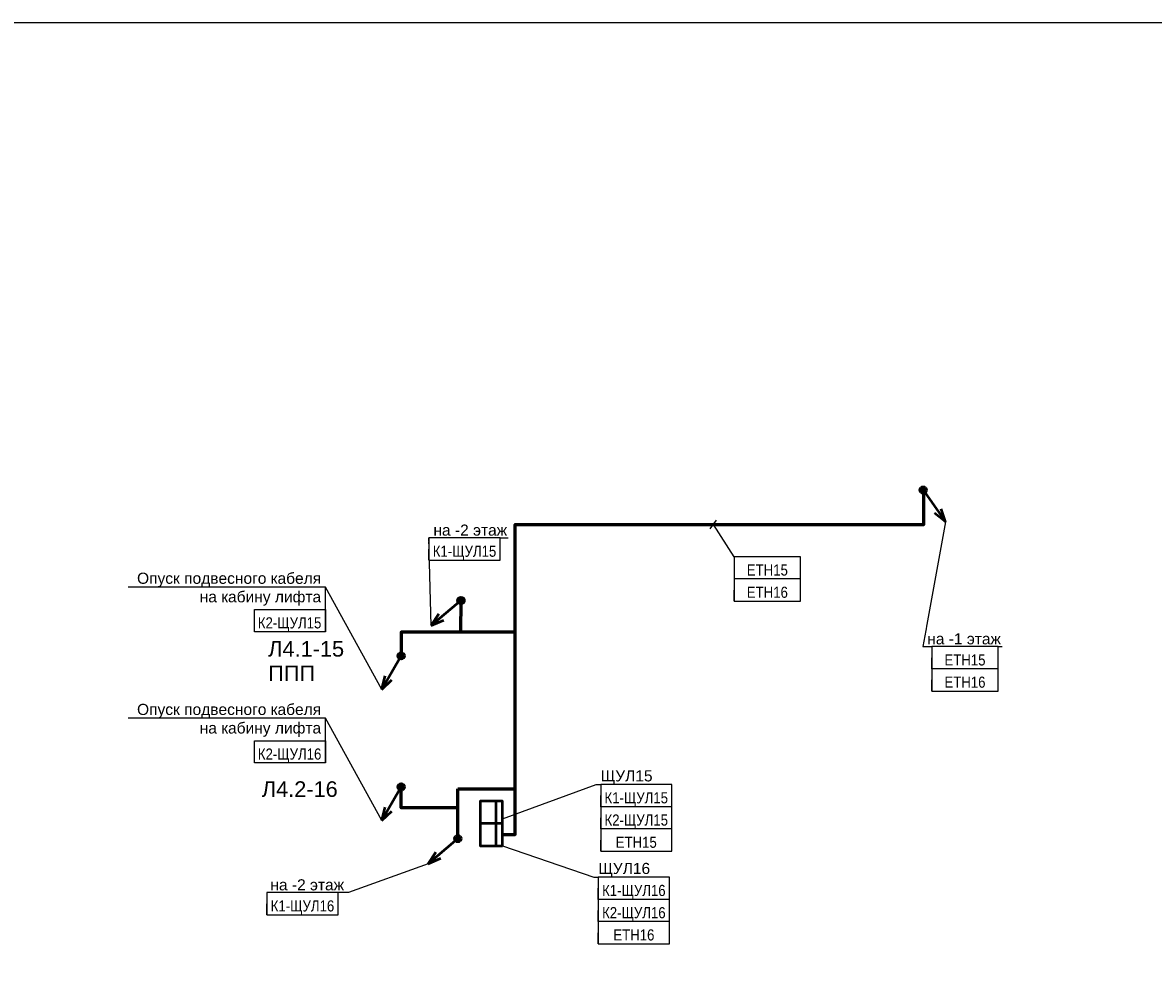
# Model space of a CAD drawing. Header units: millimetres. Extents: x -277772 to 277599, y -59564 to 282085.
# Tile 183 of 190: x 35177 to 60613, y 121240 to 142872. Entities that reach past the tile are written whole.
import ezdxf
from ezdxf import colors
from ezdxf.entities.mleader import LeaderData, LeaderLine
from ezdxf.enums import TextEntityAlignment as Align
from ezdxf.math import Vec2, Vec3

# ---------------------------------------------------------------- set-up
doc = ezdxf.new("R2018")
doc.units = ezdxf.units.MM
doc.set_wipeout_variables(frame=1)
doc.layers.add('UNPLOTTED', color=2, linetype='Continuous', plot=False)
for name, color, linetype, lineweight in [('КИП_выноска', 6, 'Continuous', 25), ('КИП_прибор', 140, 'Continuous', 50), ('КИП_трасса', 3, 'Continuous', 60)]:
    doc.layers.add(name, color=color, linetype=linetype, lineweight=lineweight)
doc.styles.add('CP.Text', font='arial.ttf')
doc.styles.add('GOST 2.304', font='arial.ttf', dxfattribs={"width": 0.85})
doc.linetypes.add('в трубе открыто', pattern='A,10,[133,ltypeshp.shx,S=0.75,R=0,X=-5,Y=2.5],-2.5,[130,ltypeshp.shx,S=2.5,R=-45,X=0,Y=0],-2.5', length=15)

# ---------------------------------------------------------------- blocks, each defined once
blk = doc.blocks.new('*U4')
at = {"color": 0}
blk.add_lwpolyline([(0, 410), (0, 0), (-569, 0), (-569, 410)], close=True, dxfattribs=at)
blk = doc.blocks.new('*U27')
at = {"lineweight": 50}
h = blk.add_hatch(color=256, dxfattribs=at)
h.dxf.hatch_style = 1
edge = h.paths.add_edge_path()
edge.add_arc((0, 0), 0.75, 240.0423, 600.0423)
for p, q in [((-0.37, -0.65), (-4.37, -7.58)), ((-4.37, -7.58), (-3.65, -4.53)), ((-4.37, -7.58), (-2.09, -5.43))]:
    blk.add_line(p, q, dxfattribs=at)
blk.add_circle((0, 0), 0.75, dxfattribs=at)
blk = doc.blocks.new('*U102')
at = {"lineweight": 50}
h = blk.add_hatch(color=256, dxfattribs=at)
h.dxf.hatch_style = 1
edge = h.paths.add_edge_path()
edge.add_arc((0, 0), 0.75, -139.9878, 220.0122)
for p, q in [((-0.57, -0.48), (-6.7, -5.63)), ((-6.7, -5.63), (-4.98, -3.01)), ((-6.7, -5.63), (-3.83, -4.39))]:
    blk.add_line(p, q, dxfattribs=at)
blk.add_circle((0, 0), 0.75, dxfattribs=at)
blk = doc.blocks.new('_None')
blk = doc.blocks.new('*U58')
at = {"color": 0, "lineweight": 30, "width": 0.85, "flags": 104}
blk.add_attdef('ПРИМЕЧАНИЕ_2', text='', height=2.5, dxfattribs=at).set_placement((8, -7.53), align=Align.BOTTOM_CENTER)
at = {"color": 0, "lineweight": 30, "style": 'GOST 2.304', "width": 0.85}
for tag, p in [('ИМЯ_КАБЕЛЯ_2', (8, -7.5)), ('ИМЯ_КАБЕЛЯ_3', (8, -12.5)), ('ИМЯ_КАБЕЛЯ_4', (8, -17.5)), ('ИМЯ_КАБЕЛЯ_5', (8, -22.5)), ('ИМЯ_КАБЕЛЯ_6', (8, -27.5)), ('ИМЯ_КАБЕЛЯ_7', (8, -32.5)), ('ИМЯ_КАБЕЛЯ_8', (8, -37.5)), ('ИМЯ_КАБЕЛЯ_9', (8, -42.5))]:
    blk.add_attdef(tag, text='', height=2.5, dxfattribs=at).set_placement(p, align=Align.BOTTOM_CENTER)
at = {"linetype": 'Continuous'}
blk.add_wipeout([(0, 2.5), (16, 2.5), (16, -2.5), (0, -2.5)], dxfattribs=at)
at = {"color": 0}
blk.add_line((0, -2.5), (0, 0), dxfattribs=at)
at = {"color": 0, "linetype": 'Continuous'}
blk.add_lwpolyline([(0, -2.5), (16, -2.5), (16, 2.5), (0, 2.5)], close=True, dxfattribs=at)
at = {"color": 0, "linetype": 'Continuous', "lineweight": 30, "ltscale": 75, "width": 0.85, "flags": 104}
blk.add_attdef('ПРИМЕЧАНИЕ_1', text='', height=2.5, dxfattribs=at).set_placement((8, 3.61), align=Align.BOTTOM_CENTER)
at = {"color": 0, "lineweight": 30, "style": 'GOST 2.304', "width": 0.85}
blk.add_attdef('ИМЯ_КАБЕЛЯ_1', text='', height=2.5, dxfattribs=at).set_placement((8, -2.5), align=Align.BOTTOM_CENTER)
blk = doc.blocks.new('*U74')
at = {"color": 0, "lineweight": 30, "width": 0.85, "flags": 104}
blk.add_attdef('ПРИМЕЧАНИЕ_2', text='', height=2.5, dxfattribs=at).set_placement((-7.99, -15.08), align=Align.BOTTOM_CENTER)
at = {"color": 0, "lineweight": 30, "style": 'GOST 2.304', "width": 0.85}
for tag, p in [('ИМЯ_КАБЕЛЯ_2', (-7.99, -15.05)), ('ИМЯ_КАБЕЛЯ_3', (-7.99, -20.05)), ('ИМЯ_КАБЕЛЯ_4', (-7.99, -25.05)), ('ИМЯ_КАБЕЛЯ_5', (-7.99, -30.05)), ('ИМЯ_КАБЕЛЯ_6', (-7.99, -35.05)), ('ИМЯ_КАБЕЛЯ_7', (-7.99, -40.05)), ('ИМЯ_КАБЕЛЯ_8', (-7.99, -45.05)), ('ИМЯ_КАБЕЛЯ_9', (-7.99, -50.05))]:
    blk.add_attdef(tag, text='', height=2.5, dxfattribs=at).set_placement(p, align=Align.BOTTOM_CENTER)
at = {"linetype": 'Continuous'}
blk.add_wipeout([(0.01, -5.05), (-15.99, -5.05), (-15.99, -10.05), (0.01, -10.05)], dxfattribs=at)
at = {"color": 0}
blk.add_line((0.01, -10.05), (0, 0), dxfattribs=at)
at = {"color": 0, "linetype": 'Continuous'}
blk.add_lwpolyline([(0.01, -10.05), (-15.99, -10.05), (-15.99, -5.05), (0.01, -5.05)], close=True, dxfattribs=at)
at = {"color": 0, "linetype": 'Continuous', "lineweight": 30, "ltscale": 75, "width": 0.85, "flags": 104}
blk.add_attdef('ПРИМЕЧАНИЕ_1', text='', height=2.5, dxfattribs=at).set_placement((-7.99, -3.94), align=Align.BOTTOM_CENTER)
at = {"color": 0, "lineweight": 30, "style": 'GOST 2.304', "width": 0.85}
blk.add_attdef('ИМЯ_КАБЕЛЯ_1', text='', height=2.5, dxfattribs=at).set_placement((-7.99, -10.05), align=Align.BOTTOM_CENTER)
blk = doc.blocks.new('Шкаф')
at = {"linetype": 'Continuous'}
blk.add_wipeout([(-2.5, -2.5), (-2.5, 2.5), (2.5, 2.5), (2.5, -2.5)], dxfattribs=at)
at = {"color": 0, "linetype": 'Continuous'}
for points in [[(-2.5, -2.5), (2.5, -2.5), (2.5, 2.5), (-2.5, 2.5)], [(-2.5, -2.5), (2.5, -2.5), (2.5, -1), (-2.5, -1)]]:
    blk.add_lwpolyline(points, close=True, dxfattribs=at)
blk = doc.blocks.new('*U103')
at = {"lineweight": 50}
h = blk.add_hatch(color=256, dxfattribs=at)
h.dxf.hatch_style = 1
edge = h.paths.add_edge_path()
edge.add_arc((0, 0), 0.75, -55.1309, 304.8691)
for p, q in [((0.43, -0.62), (5, -7.18)), ((5, -7.18), (4.03, -4.2)), ((5, -7.18), (2.55, -5.23))]:
    blk.add_line(p, q, dxfattribs=at)
blk.add_circle((0, 0), 0.75, dxfattribs=at)
blk = doc.blocks.new('*U11')
at = {"color": 0, "lineweight": 30, "width": 0.85, "flags": 104}
blk.add_attdef('ПРИМЕЧАНИЕ_2', text='', height=2.5, dxfattribs=at).set_placement((7.46, -7.53), align=Align.BOTTOM_CENTER)
at = {"color": 0, "lineweight": 30, "style": 'GOST 2.304', "width": 0.85}
for tag, p in [('ИМЯ_КАБЕЛЯ_2', (7.46, -7.5)), ('ИМЯ_КАБЕЛЯ_3', (7.46, -12.5)), ('ИМЯ_КАБЕЛЯ_4', (7.46, -17.5)), ('ИМЯ_КАБЕЛЯ_5', (7.46, -22.5)), ('ИМЯ_КАБЕЛЯ_6', (7.46, -27.5)), ('ИМЯ_КАБЕЛЯ_7', (7.46, -32.5)), ('ИМЯ_КАБЕЛЯ_8', (7.46, -37.5)), ('ИМЯ_КАБЕЛЯ_9', (7.46, -42.5))]:
    blk.add_attdef(tag, text='', height=2.5, dxfattribs=at).set_placement(p, align=Align.BOTTOM_CENTER)
at = {"linetype": 'Continuous'}
blk.add_wipeout([(0, 2.5), (14.92, 2.5), (14.92, -2.5), (0, -2.5)], dxfattribs=at)
at = {"color": 0}
blk.add_line((0, -2.5), (0, 0), dxfattribs=at)
at = {"color": 0, "linetype": 'Continuous'}
blk.add_lwpolyline([(0, -2.5), (14.92, -2.5), (14.92, 2.5), (0, 2.5)], close=True, dxfattribs=at)
at = {"color": 0, "linetype": 'Continuous', "lineweight": 30, "ltscale": 75, "width": 0.85, "flags": 104}
blk.add_attdef('ПРИМЕЧАНИЕ_1', text='', height=2.5, dxfattribs=at).set_placement((7.46, 3.61), align=Align.BOTTOM_CENTER)
at = {"color": 0, "lineweight": 30, "style": 'GOST 2.304', "width": 0.85}
blk.add_attdef('ИМЯ_КАБЕЛЯ_1', text='', height=2.5, dxfattribs=at).set_placement((7.46, -2.5), align=Align.BOTTOM_CENTER)
blk = doc.blocks.new('*U142')
at = {"color": 0, "linetype": 'Continuous'}
blk.add_line((-0.73, -1.01), (0.73, 1.01), dxfattribs=at)
at = {"color": 0, "lineweight": 30, "width": 0.85, "flags": 104}
blk.add_attdef('ПРИМЕЧАНИЕ_2', text='', height=2.5, dxfattribs=at).set_placement((12.16, -17.27), align=Align.BOTTOM_CENTER)
at = {"color": 0, "lineweight": 30, "style": 'GOST 2.304', "width": 0.85}
for tag, p in [('ИМЯ_КАБЕЛЯ_2', (12.16, -17.24)), ('ИМЯ_КАБЕЛЯ_3', (12.16, -22.24)), ('ИМЯ_КАБЕЛЯ_4', (12.16, -27.24)), ('ИМЯ_КАБЕЛЯ_5', (12.16, -32.24)), ('ИМЯ_КАБЕЛЯ_6', (12.16, -37.24)), ('ИМЯ_КАБЕЛЯ_7', (12.16, -42.24)), ('ИМЯ_КАБЕЛЯ_8', (12.16, -47.24)), ('ИМЯ_КАБЕЛЯ_9', (12.16, -52.24))]:
    blk.add_attdef(tag, text='', height=2.5, dxfattribs=at).set_placement(p, align=Align.BOTTOM_CENTER)
at = {"linetype": 'Continuous'}
blk.add_wipeout([(4.7, -7.24), (19.62, -7.24), (19.62, -12.24), (4.7, -12.24)], dxfattribs=at)
at = {"color": 0}
blk.add_line((4.7, -7.24), (0, 0), dxfattribs=at)
at = {"color": 0, "linetype": 'Continuous'}
blk.add_lwpolyline([(4.7, -12.24), (19.62, -12.24), (19.62, -7.24), (4.7, -7.24)], close=True, dxfattribs=at)
at = {"color": 0, "linetype": 'Continuous', "lineweight": 30, "ltscale": 75, "width": 0.85, "flags": 104}
blk.add_attdef('ПРИМЕЧАНИЕ_1', text='', height=2.5, dxfattribs=at).set_placement((12.16, -6.13), align=Align.BOTTOM_CENTER)
at = {"color": 0, "lineweight": 30, "style": 'GOST 2.304', "width": 0.85}
blk.add_attdef('ИМЯ_КАБЕЛЯ_1', text='', height=2.5, dxfattribs=at).set_placement((12.16, -12.24), align=Align.BOTTOM_CENTER)

msp = doc.modelspace()

# ---------------------------------------------------------------- linework, layer by layer
at = {"layer": 'КИП_трасса', "linetype": 'в трубе открыто', "ltscale": 100}
for points in [[(45038, 129874), (45024, 129160)], [(46258, 129160), (43694, 129160), (43694, 128631)], [(44967, 125210), (43694, 125210), (43694, 125681)], [(44967, 124518), (44967, 125637)]]:
    msp.add_lwpolyline(points, dxfattribs=at)

# ---------------------------------------------------------------- block references
at = {"layer": 'UNPLOTTED', "xscale": 100, "yscale": 100, "zscale": 100}
msp.add_blockref('*U4', (79632, 101872), dxfattribs=at)
at = {"layer": 'КИП_выноска', "xscale": 100, "yscale": 100, "zscale": 100}
for name, p in [('*U103', (55434, 132360)), ('*U102', (45038, 129874)), ('*U27', (43694, 128631)), ('*U27', (43694, 125681)), ('*U102', (44967, 124518))]:
    msp.add_blockref(name, p, dxfattribs=at)

# ---------------------------------------------------------------- texts
at = {"layer": 'UNPLOTTED', "style": 'CP.Text'}
msp.add_text('Л4.2-16', height=350, dxfattribs=at).set_placement((40558, 125458))

# ---------------------------------------------------------------- next in the draw order: leaders
at = {"layer": 'КИП_выноска'}
ml = msp.add_multileader_mtext('Standard', dxfattribs=at)
ml.set_content('на -2 этаж', color=256, style='CP.Text')
ml.set_leader_properties(color=256, linetype='ByLayer', lineweight=-1)
ml.set_arrow_properties(name='NONE')
ml.build(insert=Vec2(0, 0))
ml.multileader.update_dxf_attribs({"has_dogleg": 0, "text_left_attachment_type": 6, "text_right_attachment_type": 6, "dogleg_length": 0.5, "arrow_head_size": 300})
ctx = ml.context
ctx.base_point, ctx.char_height, ctx.arrow_head_size, ctx.landing_gap_size, ctx.plane_origin = Vec3(44318, 131283), 250, 300, 100, Vec3(47185, 128623)
ctx.left_attachment, ctx.right_attachment = 6, 6
notes = []
notes.append((ctx, [(0, (1, 1, 0), (44317, 131283), (1, 0), 0.5, [(0, [(44368, 129311)], 0, [])])]))
ctx.mtext.insert, ctx.mtext.width, ctx.mtext.flow_direction = Vec3(44418, 131583), 2299.33, 5
ctx.mtext.has_bg_fill, ctx.mtext.bg_color, ctx.mtext.bg_scale_factor, ctx.mtext.bg_transparency, ctx.mtext.use_window_bg_color = 1, -1027028792, 1.5, 0, 1
ml = msp.add_multileader_mtext('Standard', dxfattribs=at)
ml.set_content('на -1 этаж', color=256, style='CP.Text')
ml.set_leader_properties(color=256, linetype='ByLayer', lineweight=-1)
ml.set_arrow_properties(name='NONE')
ml.build(insert=Vec2(0, 0))
ml.multileader.update_dxf_attribs({"has_dogleg": 0, "text_left_attachment_type": 6, "text_right_attachment_type": 6, "dogleg_length": 0.5, "arrow_head_size": 300})
ctx = ml.context
ctx.base_point, ctx.char_height, ctx.arrow_head_size, ctx.landing_gap_size, ctx.plane_origin = Vec3(55426, 128838), 250, 300, 100, Vec3(58153, 126178)
ctx.left_attachment, ctx.right_attachment = 6, 6
notes.append((ctx, [(0, (1, 1, 0), (55426, 128838), (1, 0), 0.5, [(0, [(55934, 131643)], 0, [])])]))
ctx.mtext.insert, ctx.mtext.width, ctx.mtext.flow_direction = Vec3(55526, 129138), 1778.26, 5
ctx.mtext.has_bg_fill, ctx.mtext.bg_color, ctx.mtext.bg_scale_factor, ctx.mtext.bg_transparency, ctx.mtext.use_window_bg_color = 1, -1027028792, 1.5, 0, 1
ml = msp.add_multileader_mtext('Standard', dxfattribs=at)
ml.set_content('Опуск подвесного кабеля\\Pна кабину лифта', color=256, style='CP.Text')
ml.set_leader_properties(color=256, linetype='ByLayer', lineweight=-1)
ml.set_arrow_properties(name='NONE')
ml.build(insert=Vec2(0, 0))
ml.multileader.update_dxf_attribs({"has_dogleg": 0, "text_left_attachment_type": 6, "text_right_attachment_type": 6, "dogleg_length": 0.5, "arrow_head_size": 300})
ctx = ml.context
ctx.base_point, ctx.char_height, ctx.arrow_head_size, ctx.landing_gap_size, ctx.plane_origin = Vec3(37691, 130177), 250, 300, 100, Vec3(40216, 127068)
ctx.left_attachment, ctx.right_attachment, ctx.text_align_type = 6, 6, 2
notes.append((ctx, [(1, (1, 1, 0), (41992, 130177), (-1, 0), 0.5, [(0, [(43258, 127873)], 0, [])])]))
ctx.mtext.insert, ctx.mtext.width, ctx.mtext.alignment, ctx.mtext.flow_direction = Vec3(41892, 130500), 4659.57, 3, 5
ctx.mtext.has_bg_fill, ctx.mtext.bg_color, ctx.mtext.bg_scale_factor, ctx.mtext.bg_transparency, ctx.mtext.use_window_bg_color = 1, -1073741824, 1.1, 0, 1
ml = msp.add_multileader_mtext('Standard', dxfattribs=at)
ml.set_content('Опуск подвесного кабеля\\Pна кабину лифта', color=256, style='CP.Text')
ml.set_leader_properties(color=256, linetype='ByLayer', lineweight=-1)
ml.set_arrow_properties(name='NONE')
ml.build(insert=Vec2(0, 0))
ml.multileader.update_dxf_attribs({"has_dogleg": 0, "text_left_attachment_type": 6, "text_right_attachment_type": 6, "dogleg_length": 0.5, "arrow_head_size": 300})
ctx = ml.context
ctx.base_point, ctx.char_height, ctx.arrow_head_size, ctx.landing_gap_size, ctx.plane_origin = Vec3(37691, 127227), 250, 300, 100, Vec3(40216, 124118)
ctx.left_attachment, ctx.right_attachment, ctx.text_align_type = 6, 6, 2
notes.append((ctx, [(1, (1, 1, 0), (41992, 127227), (-1, 0), 0.5, [(0, [(43258, 124923)], 0, [])])]))
ctx.mtext.insert, ctx.mtext.width, ctx.mtext.alignment, ctx.mtext.flow_direction = Vec3(41892, 127550), 4659.57, 3, 5
ctx.mtext.has_bg_fill, ctx.mtext.bg_color, ctx.mtext.bg_scale_factor, ctx.mtext.bg_transparency, ctx.mtext.use_window_bg_color = 1, -1073741824, 1.1, 0, 1
ml = msp.add_multileader_mtext('Standard', dxfattribs=at)
ml.set_content('ЩУЛ15', color=256, style='CP.Text')
ml.set_leader_properties(color=256, linetype='ByLayer', lineweight=-1)
ml.set_arrow_properties(name='NONE')
ml.build(insert=Vec2(0, 0))
ml.multileader.update_dxf_attribs({"has_dogleg": 0, "text_left_attachment_type": 6, "text_right_attachment_type": 6, "dogleg_length": 0.5, "arrow_head_size": 300})
ctx = ml.context
ctx.base_point, ctx.char_height, ctx.arrow_head_size, ctx.landing_gap_size, ctx.plane_origin = Vec3(48081, 125737), 250, 300, 100, Vec3(50705, 123077)
ctx.left_attachment, ctx.right_attachment = 6, 6
notes.append((ctx, [(0, (1, 1, 0), (48080, 125737), (1, 0), 0.5, [(0, [(45970, 124967)], 0, [])])]))
ctx.mtext.insert, ctx.mtext.width, ctx.mtext.defined_height, ctx.mtext.flow_direction = Vec3(48181, 126056), 1655.96, 319, 5
ctx.mtext.has_bg_fill, ctx.mtext.bg_color, ctx.mtext.bg_scale_factor, ctx.mtext.bg_transparency, ctx.mtext.use_window_bg_color = 1, -1027028792, 1.5, 0, 1
ml = msp.add_multileader_mtext('Standard', dxfattribs=at)
ml.set_content('на -2 этаж', color=256, style='CP.Text')
ml.set_leader_properties(color=256, linetype='ByLayer', lineweight=-1)
ml.set_arrow_properties(name='NONE')
ml.build(insert=Vec2(0, 0))
ml.multileader.update_dxf_attribs({"has_dogleg": 0, "text_left_attachment_type": 6, "text_right_attachment_type": 6, "dogleg_length": 0.5, "arrow_head_size": 300})
ctx = ml.context
ctx.base_point, ctx.char_height, ctx.arrow_head_size, ctx.landing_gap_size, ctx.plane_origin = Vec3(40673, 123305), 250, 300, 100, Vec3(43540, 120645)
ctx.left_attachment, ctx.right_attachment, ctx.text_align_type = 6, 6, 2
notes.append((ctx, [(1, (1, 1, 0), (42509, 123305), (-1, 0), 0.5, [(0, [(44297, 123955)], 0, [])])]))
ctx.mtext.insert, ctx.mtext.width, ctx.mtext.alignment, ctx.mtext.flow_direction = Vec3(42408, 123605), 2299.33, 3, 5
ctx.mtext.has_bg_fill, ctx.mtext.bg_color, ctx.mtext.bg_scale_factor, ctx.mtext.bg_transparency, ctx.mtext.use_window_bg_color = 1, -1027028792, 1.5, 0, 1
for ctx, leaders in notes:
    for number, flags, end, landing, length, lines in leaders:
        leader = LeaderData()
        leader.index, (leader.has_last_leader_line, leader.has_dogleg_vector, leader.attachment_direction) = number, flags
        leader.last_leader_point, leader.dogleg_vector, leader.dogleg_length = Vec3(end), Vec3(landing), length
        for number, points, colour, breaks in lines:
            line = LeaderLine()
            line.index, line.vertices, line.color, line.breaks = number, Vec3.list(points), colors.encode_raw_color(colour), breaks
            leader.lines.append(line)
        ctx.leaders.append(leader)

# ---------------------------------------------------------------- next in the draw order: linework, layer by layer
at = {"layer": 'КИП_трасса', "linetype": 'в трубе открыто', "ltscale": 100}
msp.add_line((44967, 125637), (46258, 125637), dxfattribs=at)

# ---------------------------------------------------------------- next in the draw order: block references
at = {"layer": 'КИП_выноска'}
ref = msp.add_blockref('*U58', (44318, 131033), dxfattribs=dict(at, xscale=100, yscale=100, zscale=100))
lines = msp.add_mtext('\\W0.8500;', dxfattribs={"layer": '0', "color": 0, "linetype": 'Continuous', "lineweight": 30, "ltscale": 75, "insert": (45118, 131394), "char_height": 2.5, "attachment_point": 1})
ref.add_attrib('ПРИМЕЧАНИЕ_1', '', (45118, 131394), dxfattribs={"flags": 104}).embed_mtext(lines)
ref.add_attrib('ИМЯ_КАБЕЛЯ_1', 'К1-ЩУЛ15', dxfattribs={"layer": '0', "color": 0, "lineweight": 30, "height": 250, "style": 'GOST 2.304', "width": 0.85}).set_placement((45118, 130783), align=Align.BOTTOM_CENTER)
lines = msp.add_mtext('\\W0.8500;', dxfattribs={"layer": '0', "color": 0, "lineweight": 30, "insert": (45118, 130280), "char_height": 2.5, "attachment_point": 1})
ref.add_attrib('ПРИМЕЧАНИЕ_2', '', (45118, 130280), dxfattribs={"flags": 104}).embed_mtext(lines)
ref = msp.add_blockref('*U74', (41992, 130177), dxfattribs=dict(at, xscale=100, yscale=100, zscale=100))
lines = msp.add_mtext('\\W0.8500;', dxfattribs={"layer": '0', "color": 0, "linetype": 'Continuous', "lineweight": 30, "ltscale": 75, "insert": (41193, 129783), "char_height": 2.5, "attachment_point": 1})
ref.add_attrib('ПРИМЕЧАНИЕ_1', '', (41193, 129783), dxfattribs={"flags": 104}).embed_mtext(lines)
ref.add_attrib('ИМЯ_КАБЕЛЯ_1', 'К2-ЩУЛ15', dxfattribs={"layer": '0', "color": 0, "lineweight": 30, "height": 250, "style": 'GOST 2.304', "width": 0.85}).set_placement((41183, 129172), align=Align.BOTTOM_CENTER)
lines = msp.add_mtext('\\W0.8500;', dxfattribs={"layer": '0', "color": 0, "lineweight": 30, "insert": (41193, 128669), "char_height": 2.5, "attachment_point": 1})
ref.add_attrib('ПРИМЕЧАНИЕ_2', '', (41193, 128669), dxfattribs={"flags": 104}).embed_mtext(lines)
ref = msp.add_blockref('*U11', (55629, 128588), dxfattribs=dict(at, xscale=100, yscale=100, zscale=100))
lines = msp.add_mtext('\\W0.8500;', dxfattribs={"layer": '0', "color": 0, "linetype": 'Continuous', "lineweight": 30, "ltscale": 75, "insert": (56375, 128949), "char_height": 2.5, "attachment_point": 1})
ref.add_attrib('ПРИМЕЧАНИЕ_1', '', (56375, 128949), dxfattribs={"flags": 104}).embed_mtext(lines)
ref.add_attrib('ИМЯ_КАБЕЛЯ_1', 'ETH15', dxfattribs={"layer": '0', "color": 0, "lineweight": 30, "height": 250, "style": 'GOST 2.304', "width": 0.85}).set_placement((56375, 128338), align=Align.BOTTOM_CENTER)
lines = msp.add_mtext('\\W0.8500;', dxfattribs={"layer": '0', "color": 0, "lineweight": 30, "insert": (56375, 127835), "char_height": 2.5, "attachment_point": 1})
ref.add_attrib('ПРИМЕЧАНИЕ_2', '', (56375, 127835), dxfattribs={"flags": 104}).embed_mtext(lines)
ref = msp.add_blockref('*U74', (41992, 127227), dxfattribs=dict(at, xscale=100, yscale=100, zscale=100))
lines = msp.add_mtext('\\W0.8500;', dxfattribs={"layer": '0', "color": 0, "linetype": 'Continuous', "lineweight": 30, "ltscale": 75, "insert": (41193, 126832), "char_height": 2.5, "attachment_point": 1})
ref.add_attrib('ПРИМЕЧАНИЕ_1', '', (41193, 126832), dxfattribs={"flags": 104}).embed_mtext(lines)
ref.add_attrib('ИМЯ_КАБЕЛЯ_1', 'К2-ЩУЛ16', dxfattribs={"layer": '0', "color": 0, "lineweight": 30, "height": 250, "style": 'GOST 2.304', "width": 0.85}).set_placement((41183, 126221), align=Align.BOTTOM_CENTER)
lines = msp.add_mtext('\\W0.8500;', dxfattribs={"layer": '0', "color": 0, "lineweight": 30, "insert": (41193, 125718), "char_height": 2.5, "attachment_point": 1})
ref.add_attrib('ПРИМЕЧАНИЕ_2', '', (41193, 125718), dxfattribs={"flags": 104}).embed_mtext(lines)
ref = msp.add_blockref('*U58', (48181, 125487), dxfattribs=dict(at, xscale=100, yscale=100, zscale=100))
lines = msp.add_mtext('\\W0.8500;', dxfattribs={"layer": '0', "color": 0, "linetype": 'Continuous', "lineweight": 30, "ltscale": 75, "insert": (48981, 125848), "char_height": 2.5, "attachment_point": 1})
ref.add_attrib('ПРИМЕЧАНИЕ_1', '', (48981, 125848), dxfattribs={"flags": 104}).embed_mtext(lines)
ref.add_attrib('ИМЯ_КАБЕЛЯ_1', 'К1-ЩУЛ15', dxfattribs={"layer": '0', "color": 0, "lineweight": 30, "height": 250, "style": 'GOST 2.304', "width": 0.85}).set_placement((48981, 125237), align=Align.BOTTOM_CENTER)
lines = msp.add_mtext('\\W0.8500;', dxfattribs={"layer": '0', "color": 0, "lineweight": 30, "insert": (48981, 124734), "char_height": 2.5, "attachment_point": 1})
ref.add_attrib('ПРИМЕЧАНИЕ_2', '', (48981, 124734), dxfattribs={"flags": 104}).embed_mtext(lines)
ref = msp.add_blockref('*U58', (40673, 123055), dxfattribs=dict(at, xscale=100, yscale=100, zscale=100))
lines = msp.add_mtext('\\W0.8500;', dxfattribs={"layer": '0', "color": 0, "linetype": 'Continuous', "lineweight": 30, "ltscale": 75, "insert": (41473, 123416), "char_height": 2.5, "attachment_point": 1})
ref.add_attrib('ПРИМЕЧАНИЕ_1', '', (41473, 123416), dxfattribs={"flags": 104}).embed_mtext(lines)
ref.add_attrib('ИМЯ_КАБЕЛЯ_1', 'К1-ЩУЛ16', dxfattribs={"layer": '0', "color": 0, "lineweight": 30, "height": 250, "style": 'GOST 2.304', "width": 0.85}).set_placement((41473, 122805), align=Align.BOTTOM_CENTER)
lines = msp.add_mtext('\\W0.8500;', dxfattribs={"layer": '0', "color": 0, "lineweight": 30, "insert": (41473, 122302), "char_height": 2.5, "attachment_point": 1})
ref.add_attrib('ПРИМЕЧАНИЕ_2', '', (41473, 122302), dxfattribs={"flags": 104}).embed_mtext(lines)
at = {"layer": 'КИП_прибор', "linetype": 'ByBlock', "xscale": 100, "yscale": 100, "zscale": 100, "rotation": 90}
msp.add_blockref('Шкаф', (45720, 125110), dxfattribs=at)

# ---------------------------------------------------------------- next in the draw order: texts
at = {"layer": 'UNPLOTTED', "style": 'CP.Text'}
msp.add_text('ППП', height=350, dxfattribs=at).set_placement((40702, 128062))

# ---------------------------------------------------------------- next in the draw order: block references
at = {"layer": 'КИП_выноска'}
ref = msp.add_blockref('*U11', (55629, 128088), dxfattribs=dict(at, xscale=100, yscale=100, zscale=100))
lines = msp.add_mtext('\\W0.8500;', dxfattribs={"layer": '0', "color": 0, "linetype": 'Continuous', "lineweight": 30, "ltscale": 75, "insert": (56375, 128449), "char_height": 2.5, "attachment_point": 1})
ref.add_attrib('ПРИМЕЧАНИЕ_1', '', (56375, 128449), dxfattribs={"flags": 104}).embed_mtext(lines)
ref.add_attrib('ИМЯ_КАБЕЛЯ_1', 'ETH16', dxfattribs={"layer": '0', "color": 0, "lineweight": 30, "height": 250, "style": 'GOST 2.304', "width": 0.85}).set_placement((56375, 127838), align=Align.BOTTOM_CENTER)
lines = msp.add_mtext('\\W0.8500;', dxfattribs={"layer": '0', "color": 0, "lineweight": 30, "insert": (56375, 127335), "char_height": 2.5, "attachment_point": 1})
ref.add_attrib('ПРИМЕЧАНИЕ_2', '', (56375, 127335), dxfattribs={"flags": 104}).embed_mtext(lines)
ref = msp.add_blockref('*U58', (48181, 124987), dxfattribs=dict(at, xscale=100, yscale=100, zscale=100))
lines = msp.add_mtext('\\W0.8500;', dxfattribs={"layer": '0', "color": 0, "linetype": 'Continuous', "lineweight": 30, "ltscale": 75, "insert": (48981, 125348), "char_height": 2.5, "attachment_point": 1})
ref.add_attrib('ПРИМЕЧАНИЕ_1', '', (48981, 125348), dxfattribs={"flags": 104}).embed_mtext(lines)
ref.add_attrib('ИМЯ_КАБЕЛЯ_1', 'К2-ЩУЛ15', dxfattribs={"layer": '0', "color": 0, "lineweight": 30, "height": 250, "style": 'GOST 2.304', "width": 0.85}).set_placement((48981, 124737), align=Align.BOTTOM_CENTER)
lines = msp.add_mtext('\\W0.8500;', dxfattribs={"layer": '0', "color": 0, "lineweight": 30, "insert": (48981, 124234), "char_height": 2.5, "attachment_point": 1})
ref.add_attrib('ПРИМЕЧАНИЕ_2', '', (48981, 124234), dxfattribs={"flags": 104}).embed_mtext(lines)

# ---------------------------------------------------------------- next in the draw order: texts
at = {"layer": 'UNPLOTTED', "style": 'CP.Text'}
msp.add_text('Л4.1-15', height=350, dxfattribs=at).set_placement((40702, 128613))

# ---------------------------------------------------------------- next in the draw order: block references
at = {"layer": 'КИП_выноска'}
ref = msp.add_blockref('*U58', (48181, 124487), dxfattribs=dict(at, xscale=100, yscale=100, zscale=100))
lines = msp.add_mtext('\\W0.8500;', dxfattribs={"layer": '0', "color": 0, "linetype": 'Continuous', "lineweight": 30, "ltscale": 75, "insert": (48981, 124848), "char_height": 2.5, "attachment_point": 1})
ref.add_attrib('ПРИМЕЧАНИЕ_1', '', (48981, 124848), dxfattribs={"flags": 104}).embed_mtext(lines)
ref.add_attrib('ИМЯ_КАБЕЛЯ_1', 'ETH15', dxfattribs={"layer": '0', "color": 0, "lineweight": 30, "height": 250, "style": 'GOST 2.304', "width": 0.85}).set_placement((48981, 124237), align=Align.BOTTOM_CENTER)
lines = msp.add_mtext('\\W0.8500;', dxfattribs={"layer": '0', "color": 0, "lineweight": 30, "insert": (48981, 123734), "char_height": 2.5, "attachment_point": 1})
ref.add_attrib('ПРИМЕЧАНИЕ_2', '', (48981, 123734), dxfattribs={"flags": 104}).embed_mtext(lines)

# ---------------------------------------------------------------- next in the draw order: linework, layer by layer
at = {"layer": 'КИП_трасса', "linetype": 'в трубе открыто', "ltscale": 100}
msp.add_lwpolyline([(45970, 124613), (46258, 124613), (46258, 131584), (55447, 131584), (55447, 132318)], dxfattribs=at)

# ---------------------------------------------------------------- next in the draw order: leaders
at = {"layer": 'КИП_выноска'}
ml = msp.add_multileader_mtext('Standard', dxfattribs=at)
ml.set_content('ЩУЛ16', color=256, style='CP.Text')
ml.set_leader_properties(color=256, linetype='ByLayer', lineweight=-1)
ml.set_arrow_properties(name='NONE')
ml.build(insert=Vec2(0, 0))
ml.multileader.update_dxf_attribs({"has_dogleg": 0, "text_left_attachment_type": 6, "text_right_attachment_type": 6, "dogleg_length": 0.5, "arrow_head_size": 300})
ctx = ml.context
ctx.base_point, ctx.char_height, ctx.arrow_head_size, ctx.landing_gap_size, ctx.plane_origin = Vec3(48027, 123653), 250, 300, 100, Vec3(50651, 120994)
ctx.left_attachment, ctx.right_attachment = 6, 6
notes = []
notes.append((ctx, [(0, (1, 1, 0), (48027, 123653), (1, 0), 0.5, [(0, [(45970, 124360)], 0, [])])]))
ctx.mtext.insert, ctx.mtext.width, ctx.mtext.defined_height, ctx.mtext.flow_direction = Vec3(48127, 123973), 1655.96, 319, 5
ctx.mtext.has_bg_fill, ctx.mtext.bg_color, ctx.mtext.bg_scale_factor, ctx.mtext.bg_transparency, ctx.mtext.use_window_bg_color = 1, -1027028792, 1.5, 0, 1
for ctx, leaders in notes:
    for number, flags, end, landing, length, lines in leaders:
        leader = LeaderData()
        leader.index, (leader.has_last_leader_line, leader.has_dogleg_vector, leader.attachment_direction) = number, flags
        leader.last_leader_point, leader.dogleg_vector, leader.dogleg_length = Vec3(end), Vec3(landing), length
        for number, points, colour, breaks in lines:
            line = LeaderLine()
            line.index, line.vertices, line.color, line.breaks = number, Vec3.list(points), colors.encode_raw_color(colour), breaks
            leader.lines.append(line)
        ctx.leaders.append(leader)

# ---------------------------------------------------------------- next in the draw order: block references
ref = msp.add_blockref('*U142', (50715, 131584), dxfattribs=dict(at, xscale=100, yscale=100, zscale=100))
lines = msp.add_mtext('\\W0.8500;', dxfattribs={"layer": '0', "color": 0, "linetype": 'Continuous', "lineweight": 30, "ltscale": 75, "insert": (51930, 130971), "char_height": 2.5, "attachment_point": 1})
ref.add_attrib('ПРИМЕЧАНИЕ_1', '', (51930, 130971), dxfattribs={"flags": 104}).embed_mtext(lines)
ref.add_attrib('ИМЯ_КАБЕЛЯ_1', 'ETH15', dxfattribs={"layer": '0', "color": 0, "lineweight": 30, "height": 250, "style": 'GOST 2.304', "width": 0.85}).set_placement((51930, 130360), align=Align.BOTTOM_CENTER)
lines = msp.add_mtext('\\W0.8500;', dxfattribs={"layer": '0', "color": 0, "lineweight": 30, "insert": (51930, 129857), "char_height": 2.5, "attachment_point": 1})
ref.add_attrib('ПРИМЕЧАНИЕ_2', '', (51930, 129857), dxfattribs={"flags": 104}).embed_mtext(lines)
ref = msp.add_blockref('*U58', (48127, 123403), dxfattribs=dict(at, xscale=100, yscale=100, zscale=100))
lines = msp.add_mtext('\\W0.8500;', dxfattribs={"layer": '0', "color": 0, "linetype": 'Continuous', "lineweight": 30, "ltscale": 75, "insert": (48927, 123765), "char_height": 2.5, "attachment_point": 1})
ref.add_attrib('ПРИМЕЧАНИЕ_1', '', (48927, 123765), dxfattribs={"flags": 104}).embed_mtext(lines)
ref.add_attrib('ИМЯ_КАБЕЛЯ_1', 'К1-ЩУЛ16', dxfattribs={"layer": '0', "color": 0, "lineweight": 30, "height": 250, "style": 'GOST 2.304', "width": 0.85}).set_placement((48927, 123153), align=Align.BOTTOM_CENTER)
lines = msp.add_mtext('\\W0.8500;', dxfattribs={"layer": '0', "color": 0, "lineweight": 30, "insert": (48927, 122650), "char_height": 2.5, "attachment_point": 1})
ref.add_attrib('ПРИМЕЧАНИЕ_2', '', (48927, 122650), dxfattribs={"flags": 104}).embed_mtext(lines)
at = {"layer": 'КИП_прибор', "linetype": 'ByBlock', "xscale": 100, "yscale": 100, "zscale": 100, "rotation": 90}
msp.add_blockref('Шкаф', (45720, 124610), dxfattribs=at)

# ---------------------------------------------------------------- next in the draw order: block references
at = {"layer": 'КИП_выноска'}
ref = msp.add_blockref('*U11', (51184, 130110), dxfattribs=dict(at, xscale=100, yscale=100, zscale=100))
lines = msp.add_mtext('\\W0.8500;', dxfattribs={"layer": '0', "color": 0, "linetype": 'Continuous', "lineweight": 30, "ltscale": 75, "insert": (51930, 130471), "char_height": 2.5, "attachment_point": 1})
ref.add_attrib('ПРИМЕЧАНИЕ_1', '', (51930, 130471), dxfattribs={"flags": 104}).embed_mtext(lines)
ref.add_attrib('ИМЯ_КАБЕЛЯ_1', 'ETH16', dxfattribs={"layer": '0', "color": 0, "lineweight": 30, "height": 250, "style": 'GOST 2.304', "width": 0.85}).set_placement((51930, 129860), align=Align.BOTTOM_CENTER)
lines = msp.add_mtext('\\W0.8500;', dxfattribs={"layer": '0', "color": 0, "lineweight": 30, "insert": (51930, 129357), "char_height": 2.5, "attachment_point": 1})
ref.add_attrib('ПРИМЕЧАНИЕ_2', '', (51930, 129357), dxfattribs={"flags": 104}).embed_mtext(lines)
ref = msp.add_blockref('*U58', (48127, 122903), dxfattribs=dict(at, xscale=100, yscale=100, zscale=100))
lines = msp.add_mtext('\\W0.8500;', dxfattribs={"layer": '0', "color": 0, "linetype": 'Continuous', "lineweight": 30, "ltscale": 75, "insert": (48927, 123265), "char_height": 2.5, "attachment_point": 1})
ref.add_attrib('ПРИМЕЧАНИЕ_1', '', (48927, 123265), dxfattribs={"flags": 104}).embed_mtext(lines)
ref.add_attrib('ИМЯ_КАБЕЛЯ_1', 'К2-ЩУЛ16', dxfattribs={"layer": '0', "color": 0, "lineweight": 30, "height": 250, "style": 'GOST 2.304', "width": 0.85}).set_placement((48927, 122653), align=Align.BOTTOM_CENTER)
lines = msp.add_mtext('\\W0.8500;', dxfattribs={"layer": '0', "color": 0, "lineweight": 30, "insert": (48927, 122150), "char_height": 2.5, "attachment_point": 1})
ref.add_attrib('ПРИМЕЧАНИЕ_2', '', (48927, 122150), dxfattribs={"flags": 104}).embed_mtext(lines)

# ---------------------------------------------------------------- next in the draw order: block references
ref = msp.add_blockref('*U58', (48127, 122403), dxfattribs=dict(at, xscale=100, yscale=100, zscale=100))
lines = msp.add_mtext('\\W0.8500;', dxfattribs={"layer": '0', "color": 0, "linetype": 'Continuous', "lineweight": 30, "ltscale": 75, "insert": (48927, 122765), "char_height": 2.5, "attachment_point": 1})
ref.add_attrib('ПРИМЕЧАНИЕ_1', '', (48927, 122765), dxfattribs={"flags": 104}).embed_mtext(lines)
ref.add_attrib('ИМЯ_КАБЕЛЯ_1', 'ETH16', dxfattribs={"layer": '0', "color": 0, "lineweight": 30, "height": 250, "style": 'GOST 2.304', "width": 0.85}).set_placement((48927, 122153), align=Align.BOTTOM_CENTER)
lines = msp.add_mtext('\\W0.8500;', dxfattribs={"layer": '0', "color": 0, "lineweight": 30, "insert": (48927, 121650), "char_height": 2.5, "attachment_point": 1})
ref.add_attrib('ПРИМЕЧАНИЕ_2', '', (48927, 121650), dxfattribs={"flags": 104}).embed_mtext(lines)

doc.saveas('drawing.dxf')
